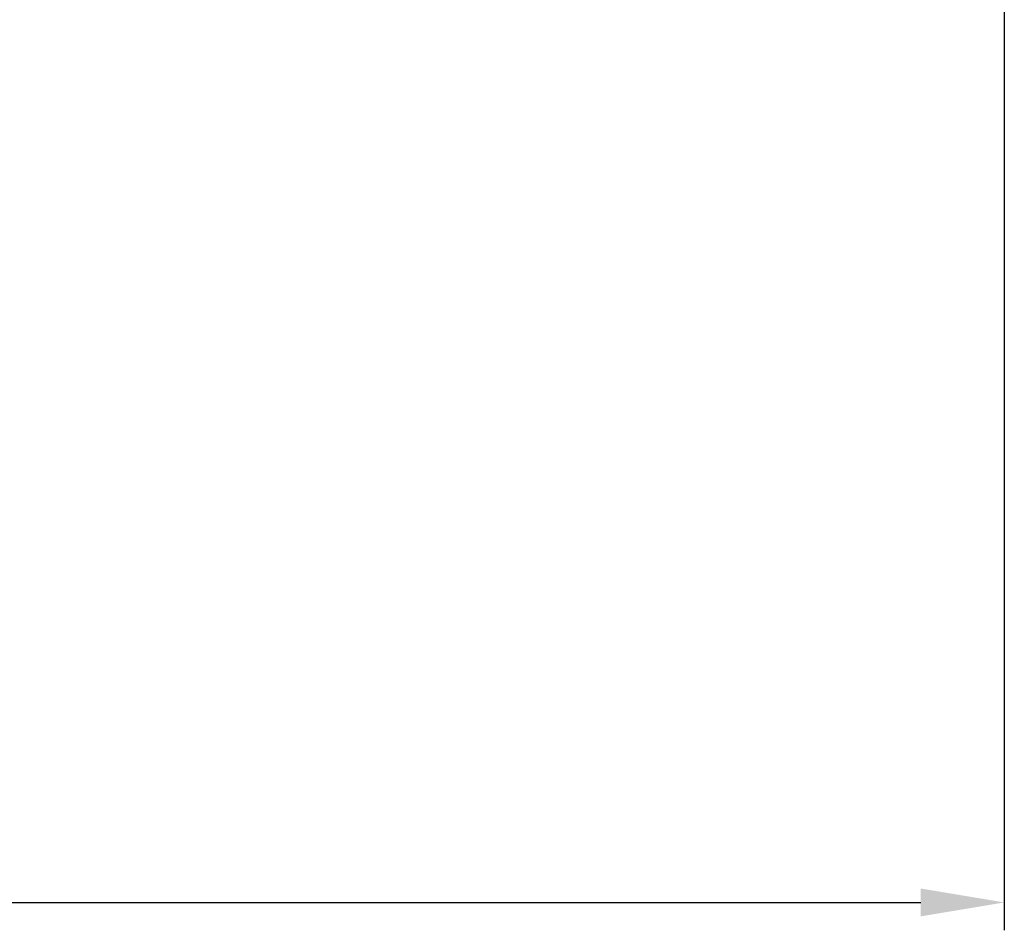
# Model space of a CAD drawing. Extents: x 670 to 902, y -15 to 132.
# Tile 33 of 50: x 852 to 887, y 12 to 45. Entities that reach past the tile are written whole.
import ezdxf

# ---------------------------------------------------------------- set-up
doc = ezdxf.new("R2010")
doc.units = 0
doc.header["$MEASUREMENT"] = 0
doc.layers.add('DIM', color=4, linetype='CONTINUOUS')
doc.styles.add('CHN', font='SIMPLEX.shx', dxfattribs={"width": 0.7, "bigfont": 'CHINESET.shx'})
doc.dimstyles.get("Standard").update_dxf_attribs({"dimscale": 0, "dimtxt": 4, "dimasz": 3, "dimexe": 1, "dimexo": 0.5, "dimgap": 1, "dimtad": 1, "dimdsep": 46, "dimtxsty": 'CHN', "dimcen": 0.09, "dimclrd": 256, "dimclre": 256, "dimclrt": 256, "dimadec": 0, "dimazin": 0, "dimtp": 1, "dimtm": 1, "dimtfac": 0.6, "dimtix": 1, "dimtmove": 2, "dimatfit": 3, "dimfxl": 1, "dimtvp": 0.85, "dimtolj": 1, "dimarcsym": 0})

# ---------------------------------------------------------------- blocks, each defined once
blk = doc.blocks.new('*D14')
at = {"layer": 'DIM', "color": 0, "lineweight": -2, "transparency": 16777216}
for p, q in [((887.304, 45.841), (887.304, 11.835)), ((802.304, 30.841), (802.304, 11.835)), ((805.304, 12.835), (884.304, 12.835))]:
    blk.add_line(p, q, dxfattribs=at)
at = {"layer": 'DIM', "color": 0, "transparency": 16777216}
for points in [[(805.304, 13.335), (805.304, 12.335), (802.304, 12.835)], [(884.304, 13.335), (884.304, 12.335), (887.304, 12.835)]]:
    blk.add_solid(points, dxfattribs=at)
at = {"layer": 'DIM', "color": 0, "transparency": 16777216, "insert": (844.804, 15.285), "char_height": 3.5, "attachment_point": 5, "style": 'CHN'}
blk.add_mtext('\\A1;85', dxfattribs=at)

msp = doc.modelspace()

# ---------------------------------------------------------------- dimensions: what is measured, and where the dimension line sits
at = {"layer": 'DIM', "color": 7}
dim = msp.add_linear_dim(base=(887.30434, 12.83477), p1=(802.30434, 31.34105), p2=(887.30434, 46.34105), dimstyle='STANDARD', override={"dimscale": 1, "dimtxt": 3.5, "dimgap": 0.7, "dimclrd": 0, "dimclre": 0, "dimclrt": 0, "dimtmove": 0}, dxfattribs=at)
dim.commit()
dim.dimension.update_dxf_attribs({"geometry": '*D14', "text_midpoint": (844.80434, 15.28477)})

doc.saveas('drawing.dxf')
